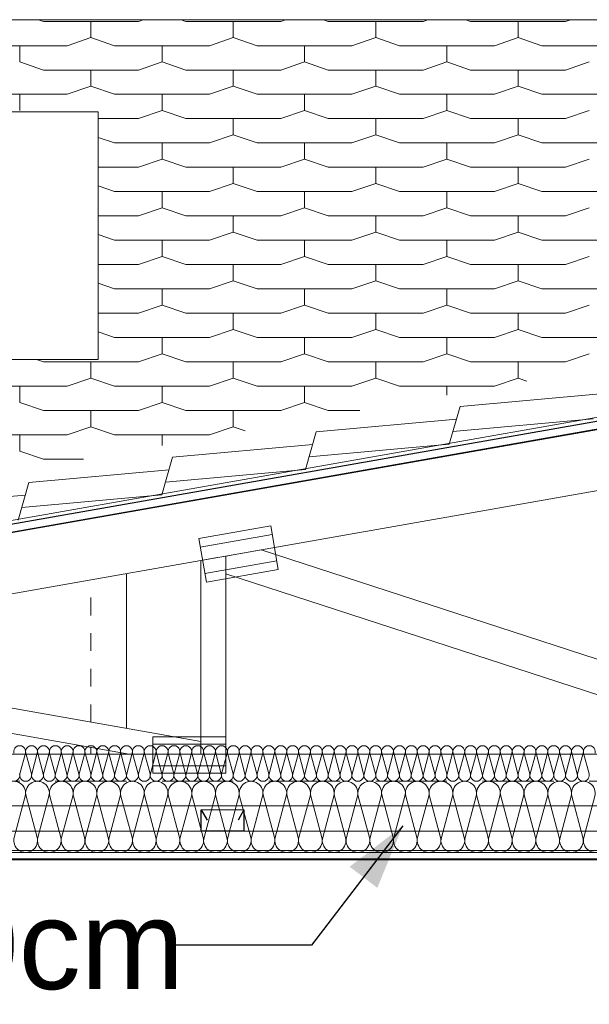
# Model space of a CAD drawing. Header units: centimetres. Extents: x -43488 to -10641, y 2063 to 22960.
# Tile 48 of 72: x -37207 to -37047, y 8643 to 8919. Entities that reach past the tile are written whole.
import ezdxf

# ---------------------------------------------------------------- set-up
doc = ezdxf.new("R2010")
doc.units = ezdxf.units.CM
doc.header["$MEASUREMENT"] = 0
doc.linetypes.add('!przerywana gęsta', pattern=[10, 5, -5])
doc.linetypes.add('Przerywana drobna', pattern=[30, 20, -10])
for name, color, linetype, lineweight, true_color in [('!kratownica_Nr_pióra__6', 7, 'Continuous', 18, 0x3fa3ff), ('@Dachy_Nr_pióra__8', 7, 'Continuous', 13, 0x42bda7), ('_wyposazenie_Nr_pióra__6', 7, 'Continuous', 18, 0x3fa3ff), ('Dachy_Nr_pióra__6', 7, 'Continuous', 18, 0x3fa3ff), ('Meble i wyposażenie_Nr_pióra__94', 7, 'Continuous', 18, 0x9f9f9f), ('Ściany zewnętrzne_Nr_pióra__2', 7, 'Continuous', 40, 0x61c100), ('Ściany zewnętrzne_Nr_pióra__4', 7, 'Continuous', 25, 0x31fd59), ('Ściany zewnętrzne_Nr_pióra__5', 7, 'Continuous', 20, 0xfc3c2c), ('Ściany zewnętrzne_Nr_pióra__6', 7, 'Continuous', 18, 0x3fa3ff)]:
    doc.layers.add(name, color=color, linetype=linetype, lineweight=lineweight, true_color=true_color)
doc.layers.add('Ściany zewnętrzne_Nr_pióra__10', color=1, linetype='Continuous', lineweight=0)
doc.styles.add('STYL_AUTOMATYCZNY_1', font='txt')
doc.linetypes.add('izolacja 1_50', pattern='A,0,[1,Janisz._Ochraniew_DACH i KLIMA_V21.Shx,S=0.31746,R=0,X=0,Y=0],-40,0', length=40)
doc.dimstyles.new('STYL_AUTOMATYCZNY__9', dxfattribs={"dimtxt": 0.18, "dimasz": 18.24, "dimexe": 0.18, "dimexo": 0.0625, "dimgap": 0, "dimtad": 0, "dimtih": 1, "dimtoh": 1, "dimdec": 4, "dimzin": 0, "dimdsep": 46, "dimcen": 0.09, "dimadec": 0, "dimazin": 0, "dimtfac": 1, "dimtdec": 4, "dimtmove": 0, "dimatfit": 3, "dimldrblk": 'ARROWHEAD_5', "dimfxl": 1, "dimtolj": 1, "dimtzin": 0, "dimarcsym": 0})

# ---------------------------------------------------------------- blocks, each defined once
blk = doc.blocks.new('ARROWHEAD_5')
at = {"linetype": 'Continuous', "lineweight": 0}
blk.add_hatch(color=0, dxfattribs=at).paths.add_polyline_path([(-1, 0.2679), (0, 0), (-1, -0.2679)])
at = {"color": 0, "linetype": 'Continuous', "lineweight": 0}
blk.add_line((0, 0), (-1, 0), dxfattribs=at)

msp = doc.modelspace()

# ---------------------------------------------------------------- linework, layer by layer
at = {"layer": '!kratownica_Nr_pióra__6', "color": 161, "linetype": 'Continuous', "lineweight": 18, "true_color": 0x3fa3ff}
for p, q in [((-37136.21, 8777.15), (-37156.4, 8773.59)), ((-37134.06, 8764.94), (-37136.21, 8777.15)), ((-37156.4, 8773.59), (-37154.25, 8761.38)), ((-37135.78, 8774.71), (-37155.97, 8771.15)), ((-37154.68, 8763.82), (-37134.49, 8767.38)), ((-37154.25, 8761.38), (-37134.06, 8764.94)), ((-37148.81, 8717.85), (-37169.31, 8717.85)), ((-37169.31, 8717.85), (-37169.31, 8707.65)), ((-37148.81, 8707.65), (-37148.81, 8717.85)), ((-37148.81, 8715.81), (-37169.31, 8715.81)), ((-37169.31, 8709.69), (-37148.81, 8709.69)), ((-37169.31, 8707.65), (-37148.81, 8707.65))]:
    msp.add_line(p, q, dxfattribs=at)
for points in [[(-37562.53, 8712.98), (-37513.58, 8712.98), (-37464.63, 8712.98), (-36884.24, 8815.31), (-36885.71, 8823.69), (-36887.19, 8832.06)], [(-37138.85, 8770.42), (-37148.81, 8768.66), (-37148.81, 8763.67), (-36993.06, 8712.98), (-36977.71, 8712.98), (-36977.71, 8717.98)], [(-37148.81, 8768.66), (-37152.31, 8768.05), (-37155.81, 8767.43), (-37155.81, 8712.98), (-37152.31, 8712.98), (-37148.81, 8712.98)], [(-37300, 8742.01), (-37310.07, 8740.23), (-37310.07, 8736.68), (-37175.93, 8712.98), (-37155.81, 8712.98), (-37155.81, 8716.53)], [(-36887.55, 8698.48), (-36887.55, 8705.73), (-36887.55, 8712.98), (-37562.53, 8712.98), (-37576.71, 8710.48), (-37576.71, 8698.48)]]:
    msp.add_lwpolyline(points, close=True, dxfattribs=at)
at = {"layer": '@Dachy_Nr_pióra__8', "color": 135, "linetype": 'Continuous', "lineweight": 13, "true_color": 0x42bda7}
msp.add_line((-36787.94, 8849.73), (-37577.23, 8710.39), dxfattribs=at)
at = {"layer": 'Dachy_Nr_pióra__6', "color": 161, "linetype": 'Continuous', "lineweight": 18, "true_color": 0x3fa3ff}
for p, q in [((-36656.71, 8919.47), (-37399.21, 8919.47)), ((-37201.4, 8919.47), (-37200.04, 8919.01)), ((-37173.38, 8919.01), (-37172.02, 8919.47)), ((-37161.4, 8919.47), (-37160.04, 8919.01)), ((-37133.38, 8919.01), (-37132.02, 8919.47)), ((-37121.4, 8919.47), (-37120.04, 8919.01)), ((-37093.38, 8919.01), (-37092.02, 8919.47)), ((-37081.4, 8919.47), (-37080.04, 8919.01)), ((-37053.38, 8919.01), (-37052.02, 8919.47)), ((-37200.04, 8919.01), (-37173.38, 8919.01)), ((-37186.71, 8914.45), (-37186.71, 8919.01)), ((-37160.04, 8919.01), (-37133.38, 8919.01)), ((-37146.71, 8914.45), (-37146.71, 8919.01)), ((-37120.04, 8919.01), (-37093.38, 8919.01)), ((-37106.71, 8914.45), (-37106.71, 8919.01)), ((-37080.04, 8919.01), (-37053.38, 8919.01)), ((-37066.71, 8914.45), (-37066.71, 8919.01)), ((-37193.38, 8912.17), (-37186.71, 8914.45)), ((-37186.71, 8914.45), (-37180.04, 8912.17)), ((-37153.38, 8912.17), (-37146.71, 8914.45)), ((-37146.71, 8914.45), (-37140.04, 8912.17)), ((-37113.38, 8912.17), (-37106.71, 8914.45)), ((-37106.71, 8914.45), (-37100.04, 8912.17)), ((-37073.38, 8912.17), (-37066.71, 8914.45)), ((-37066.71, 8914.45), (-37060.04, 8912.17)), ((-37220.04, 8912.17), (-37193.38, 8912.17)), ((-37206.71, 8907.61), (-37206.71, 8912.17)), ((-37180.04, 8912.17), (-37153.38, 8912.17)), ((-37166.71, 8907.61), (-37166.71, 8912.17)), ((-37140.04, 8912.17), (-37113.38, 8912.17)), ((-37126.71, 8907.61), (-37126.71, 8912.17)), ((-37100.04, 8912.17), (-37073.38, 8912.17)), ((-37086.71, 8907.61), (-37086.71, 8912.17)), ((-37060.04, 8912.17), (-37033.38, 8912.17)), ((-37206.71, 8907.61), (-37200.04, 8905.33)), ((-37200.04, 8905.33), (-37173.38, 8905.33)), ((-37186.71, 8900.77), (-37186.71, 8905.33)), ((-37173.38, 8905.33), (-37166.71, 8907.61)), ((-37166.71, 8907.61), (-37160.04, 8905.33)), ((-37160.04, 8905.33), (-37133.38, 8905.33)), ((-37146.71, 8900.77), (-37146.71, 8905.33)), ((-37133.38, 8905.33), (-37126.71, 8907.61)), ((-37126.71, 8907.61), (-37120.04, 8905.33)), ((-37120.04, 8905.33), (-37093.38, 8905.33)), ((-37106.71, 8900.77), (-37106.71, 8905.33)), ((-37093.38, 8905.33), (-37086.71, 8907.61)), ((-37086.71, 8907.61), (-37080.04, 8905.33)), ((-37080.04, 8905.33), (-37053.38, 8905.33)), ((-37066.71, 8900.77), (-37066.71, 8905.33)), ((-37053.38, 8905.33), (-37046.71, 8907.61)), ((-37193.38, 8898.49), (-37186.71, 8900.77)), ((-37186.71, 8900.77), (-37180.04, 8898.49)), ((-37153.38, 8898.49), (-37146.71, 8900.77)), ((-37146.71, 8900.77), (-37140.04, 8898.49)), ((-37113.38, 8898.49), (-37106.71, 8900.77)), ((-37106.71, 8900.77), (-37100.04, 8898.49)), ((-37073.38, 8898.49), (-37066.71, 8900.77)), ((-37066.71, 8900.77), (-37060.04, 8898.49)), ((-37220.04, 8898.49), (-37193.38, 8898.49)), ((-37206.71, 8893.93), (-37206.71, 8898.49)), ((-37180.04, 8898.49), (-37153.38, 8898.49)), ((-37166.71, 8893.93), (-37166.71, 8898.49)), ((-37140.04, 8898.49), (-37113.38, 8898.49)), ((-37126.71, 8893.93), (-37126.71, 8898.49)), ((-37100.04, 8898.49), (-37073.38, 8898.49)), ((-37086.71, 8893.93), (-37086.71, 8898.49)), ((-37060.04, 8898.49), (-37033.38, 8898.49)), ((-37184.71, 8891.65), (-37173.38, 8891.65)), ((-37173.38, 8891.65), (-37166.71, 8893.93)), ((-37166.71, 8893.93), (-37160.04, 8891.65)), ((-37160.04, 8891.65), (-37133.38, 8891.65)), ((-37146.71, 8887.09), (-37146.71, 8891.65)), ((-37133.38, 8891.65), (-37126.71, 8893.93)), ((-37126.71, 8893.93), (-37120.04, 8891.65)), ((-37120.04, 8891.65), (-37093.38, 8891.65)), ((-37106.71, 8887.09), (-37106.71, 8891.65)), ((-37093.38, 8891.65), (-37086.71, 8893.93)), ((-37086.71, 8893.93), (-37080.04, 8891.65)), ((-37080.04, 8891.65), (-37053.38, 8891.65)), ((-37066.71, 8887.09), (-37066.71, 8891.65)), ((-37053.38, 8891.65), (-37046.71, 8893.93)), ((-37184.71, 8886.4), (-37180.04, 8884.81)), ((-37153.38, 8884.81), (-37146.71, 8887.09)), ((-37146.71, 8887.09), (-37140.04, 8884.81)), ((-37113.38, 8884.81), (-37106.71, 8887.09)), ((-37106.71, 8887.09), (-37100.04, 8884.81)), ((-37073.38, 8884.81), (-37066.71, 8887.09)), ((-37066.71, 8887.09), (-37060.04, 8884.81)), ((-37180.04, 8884.81), (-37153.38, 8884.81)), ((-37166.71, 8880.25), (-37166.71, 8884.81)), ((-37140.04, 8884.81), (-37113.38, 8884.81)), ((-37126.71, 8880.25), (-37126.71, 8884.81)), ((-37100.04, 8884.81), (-37073.38, 8884.81)), ((-37086.71, 8880.25), (-37086.71, 8884.81)), ((-37060.04, 8884.81), (-37033.38, 8884.81)), ((-37184.71, 8877.97), (-37173.38, 8877.97)), ((-37173.38, 8877.97), (-37166.71, 8880.25)), ((-37166.71, 8880.25), (-37160.04, 8877.97)), ((-37160.04, 8877.97), (-37133.38, 8877.97)), ((-37146.71, 8873.41), (-37146.71, 8877.97)), ((-37133.38, 8877.97), (-37126.71, 8880.25)), ((-37126.71, 8880.25), (-37120.04, 8877.97)), ((-37120.04, 8877.97), (-37093.38, 8877.97)), ((-37106.71, 8873.41), (-37106.71, 8877.97)), ((-37093.38, 8877.97), (-37086.71, 8880.25)), ((-37086.71, 8880.25), (-37080.04, 8877.97)), ((-37080.04, 8877.97), (-37053.38, 8877.97)), ((-37066.71, 8873.41), (-37066.71, 8877.97)), ((-37053.38, 8877.97), (-37046.71, 8880.25)), ((-37184.71, 8872.72), (-37180.04, 8871.13)), ((-37153.38, 8871.13), (-37146.71, 8873.41)), ((-37146.71, 8873.41), (-37140.04, 8871.13)), ((-37113.38, 8871.13), (-37106.71, 8873.41)), ((-37106.71, 8873.41), (-37100.04, 8871.13)), ((-37073.38, 8871.13), (-37066.71, 8873.41)), ((-37066.71, 8873.41), (-37060.04, 8871.13)), ((-37180.04, 8871.13), (-37153.38, 8871.13)), ((-37166.71, 8866.57), (-37166.71, 8871.13)), ((-37140.04, 8871.13), (-37113.38, 8871.13)), ((-37126.71, 8866.57), (-37126.71, 8871.13)), ((-37100.04, 8871.13), (-37073.38, 8871.13)), ((-37086.71, 8866.57), (-37086.71, 8871.13)), ((-37060.04, 8871.13), (-37033.38, 8871.13)), ((-37173.38, 8864.29), (-37166.71, 8866.57)), ((-37166.71, 8866.57), (-37160.04, 8864.29)), ((-37133.38, 8864.29), (-37126.71, 8866.57)), ((-37126.71, 8866.57), (-37120.04, 8864.29)), ((-37093.38, 8864.29), (-37086.71, 8866.57)), ((-37086.71, 8866.57), (-37080.04, 8864.29)), ((-37053.38, 8864.29), (-37046.71, 8866.57)), ((-37184.71, 8864.29), (-37173.38, 8864.29)), ((-37160.04, 8864.29), (-37133.38, 8864.29)), ((-37146.71, 8859.73), (-37146.71, 8864.29)), ((-37120.04, 8864.29), (-37093.38, 8864.29)), ((-37106.71, 8859.73), (-37106.71, 8864.29)), ((-37080.04, 8864.29), (-37053.38, 8864.29)), ((-37066.71, 8859.73), (-37066.71, 8864.29)), ((-37184.71, 8859.04), (-37180.04, 8857.45)), ((-37153.38, 8857.45), (-37146.71, 8859.73)), ((-37146.71, 8859.73), (-37140.04, 8857.45)), ((-37113.38, 8857.45), (-37106.71, 8859.73)), ((-37106.71, 8859.73), (-37100.04, 8857.45)), ((-37073.38, 8857.45), (-37066.71, 8859.73)), ((-37066.71, 8859.73), (-37060.04, 8857.45)), ((-37180.04, 8857.45), (-37153.38, 8857.45)), ((-37166.71, 8852.89), (-37166.71, 8857.45)), ((-37140.04, 8857.45), (-37113.38, 8857.45)), ((-37126.71, 8852.89), (-37126.71, 8857.45)), ((-37100.04, 8857.45), (-37073.38, 8857.45)), ((-37086.71, 8852.89), (-37086.71, 8857.45)), ((-37060.04, 8857.45), (-37033.38, 8857.45)), ((-37173.38, 8850.61), (-37166.71, 8852.89)), ((-37166.71, 8852.89), (-37160.04, 8850.61)), ((-37133.38, 8850.61), (-37126.71, 8852.89)), ((-37126.71, 8852.89), (-37120.04, 8850.61)), ((-37093.38, 8850.61), (-37086.71, 8852.89)), ((-37086.71, 8852.89), (-37080.04, 8850.61)), ((-37053.38, 8850.61), (-37046.71, 8852.89)), ((-37184.71, 8850.61), (-37173.38, 8850.61)), ((-37160.04, 8850.61), (-37133.38, 8850.61)), ((-37146.71, 8846.05), (-37146.71, 8850.61)), ((-37120.04, 8850.61), (-37093.38, 8850.61)), ((-37106.71, 8846.05), (-37106.71, 8850.61)), ((-37080.04, 8850.61), (-37053.38, 8850.61)), ((-37066.71, 8846.05), (-37066.71, 8850.61)), ((-37184.71, 8845.36), (-37180.04, 8843.77)), ((-37153.38, 8843.77), (-37146.71, 8846.05)), ((-37146.71, 8846.05), (-37140.04, 8843.77)), ((-37113.38, 8843.77), (-37106.71, 8846.05)), ((-37106.71, 8846.05), (-37100.04, 8843.77)), ((-37073.38, 8843.77), (-37066.71, 8846.05)), ((-37066.71, 8846.05), (-37060.04, 8843.77)), ((-37180.04, 8843.77), (-37153.38, 8843.77)), ((-37166.71, 8839.21), (-37166.71, 8843.77)), ((-37140.04, 8843.77), (-37113.38, 8843.77)), ((-37126.71, 8839.21), (-37126.71, 8843.77)), ((-37100.04, 8843.77), (-37073.38, 8843.77)), ((-37086.71, 8839.21), (-37086.71, 8843.77)), ((-37060.04, 8843.77), (-37033.38, 8843.77)), ((-37173.38, 8836.93), (-37166.71, 8839.21)), ((-37166.71, 8839.21), (-37160.04, 8836.93)), ((-37133.38, 8836.93), (-37126.71, 8839.21)), ((-37126.71, 8839.21), (-37120.04, 8836.93)), ((-37093.38, 8836.93), (-37086.71, 8839.21)), ((-37086.71, 8839.21), (-37080.04, 8836.93)), ((-37053.38, 8836.93), (-37046.71, 8839.21)), ((-37184.71, 8836.93), (-37173.38, 8836.93)), ((-37160.04, 8836.93), (-37133.38, 8836.93)), ((-37146.71, 8832.37), (-37146.71, 8836.93)), ((-37120.04, 8836.93), (-37093.38, 8836.93)), ((-37106.71, 8832.37), (-37106.71, 8836.93)), ((-37080.04, 8836.93), (-37053.38, 8836.93)), ((-37066.71, 8832.37), (-37066.71, 8836.93)), ((-37184.71, 8831.68), (-37180.04, 8830.09)), ((-37153.38, 8830.09), (-37146.71, 8832.37)), ((-37146.71, 8832.37), (-37140.04, 8830.09)), ((-37113.38, 8830.09), (-37106.71, 8832.37)), ((-37106.71, 8832.37), (-37100.04, 8830.09)), ((-37073.38, 8830.09), (-37066.71, 8832.37)), ((-37066.71, 8832.37), (-37060.04, 8830.09)), ((-37180.04, 8830.09), (-37153.38, 8830.09)), ((-37166.71, 8825.53), (-37166.71, 8830.09)), ((-37140.04, 8830.09), (-37113.38, 8830.09)), ((-37126.71, 8825.53), (-37126.71, 8830.09)), ((-37100.04, 8830.09), (-37073.38, 8830.09)), ((-37086.71, 8825.53), (-37086.71, 8830.09)), ((-37060.04, 8830.09), (-37033.38, 8830.09)), ((-37173.38, 8823.25), (-37166.71, 8825.53)), ((-37166.71, 8825.53), (-37160.04, 8823.25)), ((-37133.38, 8823.25), (-37126.71, 8825.53)), ((-37126.71, 8825.53), (-37120.04, 8823.25)), ((-37093.38, 8823.25), (-37086.71, 8825.53)), ((-37086.71, 8825.53), (-37080.04, 8823.25)), ((-37053.38, 8823.25), (-37046.71, 8825.53)), ((-37246.71, 8823.93), (-37184.71, 8823.93)), ((-37202.03, 8823.93), (-37200.04, 8823.25)), ((-37200.04, 8823.25), (-37173.38, 8823.25)), ((-37186.71, 8818.68), (-37186.71, 8823.25)), ((-37160.04, 8823.25), (-37133.38, 8823.25)), ((-37146.71, 8818.68), (-37146.71, 8823.25)), ((-37120.04, 8823.25), (-37093.38, 8823.25)), ((-37106.71, 8818.68), (-37106.71, 8823.25)), ((-37080.04, 8823.25), (-37053.38, 8823.25)), ((-37066.71, 8818.68), (-37066.71, 8823.25)), ((-37193.38, 8816.4), (-37186.71, 8818.68)), ((-37186.71, 8818.68), (-37180.04, 8816.4)), ((-37153.38, 8816.4), (-37146.71, 8818.68)), ((-37146.71, 8818.68), (-37140.04, 8816.4)), ((-37113.38, 8816.4), (-37106.71, 8818.68)), ((-37106.71, 8818.68), (-37100.04, 8816.4)), ((-37073.38, 8816.4), (-37066.71, 8818.68)), ((-37066.71, 8818.68), (-37064.24, 8817.84)), ((-37220.04, 8816.4), (-37193.38, 8816.4)), ((-37206.71, 8811.84), (-37206.71, 8816.4)), ((-37180.04, 8816.4), (-37153.38, 8816.4)), ((-37166.71, 8811.84), (-37166.71, 8816.4)), ((-37140.04, 8816.4), (-37113.38, 8816.4)), ((-37126.71, 8811.84), (-37126.71, 8816.4)), ((-37100.04, 8816.4), (-37073.38, 8816.4)), ((-37086.71, 8813.88), (-37086.71, 8816.4)), ((-37206.71, 8811.84), (-37200.04, 8809.56)), ((-37173.38, 8809.56), (-37166.71, 8811.84)), ((-37166.71, 8811.84), (-37160.04, 8809.56)), ((-37133.38, 8809.56), (-37126.71, 8811.84)), ((-37126.71, 8811.84), (-37120.04, 8809.56)), ((-37200.04, 8809.56), (-37173.38, 8809.56)), ((-37186.71, 8805), (-37186.71, 8809.56)), ((-37160.04, 8809.56), (-37133.38, 8809.56)), ((-37146.71, 8805), (-37146.71, 8809.56)), ((-37120.04, 8809.56), (-37111.18, 8809.56)), ((-37193.38, 8802.72), (-37186.71, 8805)), ((-37186.71, 8805), (-37180.04, 8802.72)), ((-37153.38, 8802.72), (-37146.71, 8805)), ((-37146.71, 8805), (-37143.42, 8803.88)), ((-37220.04, 8802.72), (-37193.38, 8802.72)), ((-37206.71, 8798.16), (-37206.71, 8802.72)), ((-37180.04, 8802.72), (-37153.38, 8802.72)), ((-37166.71, 8799.77), (-37166.71, 8802.72)), ((-37206.71, 8798.16), (-37200.04, 8795.88)), ((-37200.04, 8795.88), (-37188.77, 8795.88))]:
    msp.add_line(p, q, dxfattribs=at)
at = {"layer": 'Meble i wyposażenie_Nr_pióra__94', "color": 253, "linetype": 'Continuous', "lineweight": 18, "true_color": 0x9f9f9f}
for p, q in [((-37205.1, 8713.26), (-37206.65, 8707.46)), ((-37204.99, 8713.26), (-37203.43, 8707.46)), ((-37201.77, 8713.26), (-37203.32, 8707.46)), ((-37201.65, 8713.26), (-37200.1, 8707.46)), ((-37198.43, 8713.26), (-37199.99, 8707.46)), ((-37198.32, 8713.26), (-37196.77, 8707.46)), ((-37195.1, 8713.26), (-37196.65, 8707.46)), ((-37194.99, 8713.26), (-37193.43, 8707.46)), ((-37191.77, 8713.26), (-37193.32, 8707.46)), ((-37191.65, 8713.26), (-37190.1, 8707.46)), ((-37188.43, 8713.26), (-37189.99, 8707.46)), ((-37188.32, 8713.26), (-37186.77, 8707.46)), ((-37185.1, 8713.26), (-37186.65, 8707.46)), ((-37184.99, 8713.26), (-37183.43, 8707.46)), ((-37181.77, 8713.26), (-37183.32, 8707.46)), ((-37181.65, 8713.26), (-37180.1, 8707.46)), ((-37178.43, 8713.26), (-37179.99, 8707.46)), ((-37178.32, 8713.26), (-37176.77, 8707.46)), ((-37175.1, 8713.26), (-37176.65, 8707.46)), ((-37174.99, 8713.26), (-37173.43, 8707.46)), ((-37171.77, 8713.26), (-37173.32, 8707.46)), ((-37171.65, 8713.26), (-37170.1, 8707.46)), ((-37168.43, 8713.26), (-37169.99, 8707.46)), ((-37168.32, 8713.26), (-37166.77, 8707.46)), ((-37165.1, 8713.26), (-37166.65, 8707.46)), ((-37164.99, 8713.26), (-37163.43, 8707.46)), ((-37161.77, 8713.26), (-37163.32, 8707.46)), ((-37161.65, 8713.26), (-37160.1, 8707.46)), ((-37158.43, 8713.26), (-37159.99, 8707.46)), ((-37158.32, 8713.26), (-37156.77, 8707.46)), ((-37155.1, 8713.26), (-37156.65, 8707.46)), ((-37154.99, 8713.26), (-37153.43, 8707.46)), ((-37151.77, 8713.26), (-37153.32, 8707.46)), ((-37151.65, 8713.26), (-37150.1, 8707.46)), ((-37148.43, 8713.26), (-37149.99, 8707.46)), ((-37148.32, 8713.26), (-37146.77, 8707.46)), ((-37145.1, 8713.26), (-37146.65, 8707.46)), ((-37144.99, 8713.26), (-37143.43, 8707.46)), ((-37141.77, 8713.26), (-37143.32, 8707.46)), ((-37141.65, 8713.26), (-37140.1, 8707.46)), ((-37138.43, 8713.26), (-37139.99, 8707.46)), ((-37138.32, 8713.26), (-37136.77, 8707.46)), ((-37135.1, 8713.26), (-37136.65, 8707.46)), ((-37134.99, 8713.26), (-37133.43, 8707.46)), ((-37131.77, 8713.26), (-37133.32, 8707.46)), ((-37131.65, 8713.26), (-37130.1, 8707.46)), ((-37128.43, 8713.26), (-37129.99, 8707.46)), ((-37128.32, 8713.26), (-37126.77, 8707.46)), ((-37125.1, 8713.26), (-37126.65, 8707.46)), ((-37124.99, 8713.26), (-37123.43, 8707.46)), ((-37121.77, 8713.26), (-37123.32, 8707.46)), ((-37121.65, 8713.26), (-37120.1, 8707.46)), ((-37118.43, 8713.26), (-37119.99, 8707.46)), ((-37118.32, 8713.26), (-37116.77, 8707.46)), ((-37115.1, 8713.26), (-37116.65, 8707.46)), ((-37114.99, 8713.26), (-37113.43, 8707.46)), ((-37111.77, 8713.26), (-37113.32, 8707.46)), ((-37111.65, 8713.26), (-37110.1, 8707.46)), ((-37108.43, 8713.26), (-37109.99, 8707.46)), ((-37108.32, 8713.26), (-37106.77, 8707.46)), ((-37105.1, 8713.26), (-37106.65, 8707.46)), ((-37104.99, 8713.26), (-37103.43, 8707.46)), ((-37101.77, 8713.26), (-37103.32, 8707.46)), ((-37101.65, 8713.26), (-37100.1, 8707.46)), ((-37098.43, 8713.26), (-37099.99, 8707.46)), ((-37098.32, 8713.26), (-37096.77, 8707.46)), ((-37095.1, 8713.26), (-37096.65, 8707.46)), ((-37094.99, 8713.26), (-37093.43, 8707.46)), ((-37091.77, 8713.26), (-37093.32, 8707.46)), ((-37091.65, 8713.26), (-37090.1, 8707.46)), ((-37088.43, 8713.26), (-37089.99, 8707.46)), ((-37088.32, 8713.26), (-37086.77, 8707.46)), ((-37085.1, 8713.26), (-37086.65, 8707.46)), ((-37084.99, 8713.26), (-37083.43, 8707.46)), ((-37081.77, 8713.26), (-37083.32, 8707.46)), ((-37081.65, 8713.26), (-37080.1, 8707.46)), ((-37078.43, 8713.26), (-37079.99, 8707.46)), ((-37078.32, 8713.26), (-37076.77, 8707.46)), ((-37075.1, 8713.26), (-37076.65, 8707.46)), ((-37074.99, 8713.26), (-37073.43, 8707.46)), ((-37071.77, 8713.26), (-37073.32, 8707.46)), ((-37071.65, 8713.26), (-37070.1, 8707.46)), ((-37068.43, 8713.26), (-37069.99, 8707.46)), ((-37068.32, 8713.26), (-37066.77, 8707.46)), ((-37065.1, 8713.26), (-37066.65, 8707.46)), ((-37064.99, 8713.26), (-37063.43, 8707.46)), ((-37061.77, 8713.26), (-37063.32, 8707.46)), ((-37061.65, 8713.26), (-37060.1, 8707.46)), ((-37058.43, 8713.26), (-37059.99, 8707.46)), ((-37058.32, 8713.26), (-37056.77, 8707.46)), ((-37055.1, 8713.26), (-37056.65, 8707.46)), ((-37054.99, 8713.26), (-37053.43, 8707.46)), ((-37051.77, 8713.26), (-37053.32, 8707.46)), ((-37051.65, 8713.26), (-37050.1, 8707.46)), ((-37048.43, 8713.26), (-37049.99, 8707.46)), ((-37048.32, 8713.26), (-37046.77, 8707.46)), ((-37205.16, 8701.16), (-37208.26, 8689.55)), ((-37204.93, 8701.16), (-37201.82, 8689.55)), ((-37198.49, 8701.16), (-37201.6, 8689.55)), ((-37198.26, 8701.16), (-37195.16, 8689.55)), ((-37191.82, 8701.16), (-37194.93, 8689.55)), ((-37191.6, 8701.16), (-37188.49, 8689.55)), ((-37185.16, 8701.16), (-37188.26, 8689.55)), ((-37184.93, 8701.16), (-37181.82, 8689.55)), ((-37178.49, 8701.16), (-37181.6, 8689.55)), ((-37178.26, 8701.16), (-37175.16, 8689.55)), ((-37171.82, 8701.16), (-37174.93, 8689.55)), ((-37171.6, 8701.16), (-37168.49, 8689.55)), ((-37165.16, 8701.16), (-37168.26, 8689.55)), ((-37164.93, 8701.16), (-37161.82, 8689.55)), ((-37158.49, 8701.16), (-37161.6, 8689.55)), ((-37158.26, 8701.16), (-37155.16, 8689.55)), ((-37151.82, 8701.16), (-37154.93, 8689.55)), ((-37151.6, 8701.16), (-37148.49, 8689.55)), ((-37145.16, 8701.16), (-37148.26, 8689.55)), ((-37144.93, 8701.16), (-37141.82, 8689.55)), ((-37138.49, 8701.16), (-37141.6, 8689.55)), ((-37138.26, 8701.16), (-37135.16, 8689.55)), ((-37131.82, 8701.16), (-37134.93, 8689.55)), ((-37131.6, 8701.16), (-37128.49, 8689.55)), ((-37125.16, 8701.16), (-37128.26, 8689.55)), ((-37124.93, 8701.16), (-37121.82, 8689.55)), ((-37118.49, 8701.16), (-37121.6, 8689.55)), ((-37118.26, 8701.16), (-37115.16, 8689.55)), ((-37111.82, 8701.16), (-37114.93, 8689.55)), ((-37111.6, 8701.16), (-37108.49, 8689.55)), ((-37105.16, 8701.16), (-37108.26, 8689.55)), ((-37104.93, 8701.16), (-37101.82, 8689.55)), ((-37098.49, 8701.16), (-37101.6, 8689.55)), ((-37098.26, 8701.16), (-37095.16, 8689.55)), ((-37091.82, 8701.16), (-37094.93, 8689.55)), ((-37091.6, 8701.16), (-37088.49, 8689.55)), ((-37085.16, 8701.16), (-37088.26, 8689.55)), ((-37084.93, 8701.16), (-37081.82, 8689.55)), ((-37078.49, 8701.16), (-37081.6, 8689.55)), ((-37078.26, 8701.16), (-37075.16, 8689.55)), ((-37071.82, 8701.16), (-37074.93, 8689.55)), ((-37071.6, 8701.16), (-37068.49, 8689.55)), ((-37065.16, 8701.16), (-37068.26, 8689.55)), ((-37064.93, 8701.16), (-37061.82, 8689.55)), ((-37058.49, 8701.16), (-37061.6, 8689.55)), ((-37058.26, 8701.16), (-37055.16, 8689.55)), ((-37051.82, 8701.16), (-37054.93, 8689.55)), ((-37051.6, 8701.16), (-37048.49, 8689.55)), ((-37045.16, 8701.16), (-37048.26, 8689.55))]:
    msp.add_line(p, q, dxfattribs=at)
for centre, radius, start, end in [((-37206.71, 8713.69), 1.67, 345.0191, 194.9809), ((-37203.38, 8713.69), 1.67, 345.0191, 194.9809), ((-37200.04, 8713.69), 1.67, 345.0191, 194.9809), ((-37196.71, 8713.69), 1.67, 345.0191, 194.9809), ((-37193.38, 8713.69), 1.67, 345.0191, 194.9809), ((-37190.04, 8713.69), 1.67, 345.0191, 194.9809), ((-37186.71, 8713.69), 1.67, 345.0191, 194.9809), ((-37183.38, 8713.69), 1.67, 345.0191, 194.9809), ((-37180.04, 8713.69), 1.67, 345.0191, 194.9809), ((-37176.71, 8713.69), 1.67, 345.0191, 194.9809), ((-37173.38, 8713.69), 1.67, 345.0191, 194.9809), ((-37170.04, 8713.69), 1.67, 345.0191, 194.9809), ((-37166.71, 8713.69), 1.67, 345.0191, 194.9809), ((-37163.38, 8713.69), 1.67, 345.0191, 194.9809), ((-37160.04, 8713.69), 1.67, 345.0191, 194.9809), ((-37156.71, 8713.69), 1.67, 345.0191, 194.9809), ((-37153.38, 8713.69), 1.67, 345.0191, 194.9809), ((-37150.04, 8713.69), 1.67, 345.0191, 194.9809), ((-37146.71, 8713.69), 1.67, 345.0191, 194.9809), ((-37143.38, 8713.69), 1.67, 345.0191, 194.9809), ((-37140.04, 8713.69), 1.67, 345.0191, 194.9809), ((-37136.71, 8713.69), 1.67, 345.0191, 194.9809), ((-37133.38, 8713.69), 1.67, 345.0191, 194.9809), ((-37130.04, 8713.69), 1.67, 345.0191, 194.9809), ((-37126.71, 8713.69), 1.67, 345.0191, 194.9809), ((-37123.38, 8713.69), 1.67, 345.0191, 194.9809), ((-37120.04, 8713.69), 1.67, 345.0191, 194.9809), ((-37116.71, 8713.69), 1.67, 345.0191, 194.9809), ((-37113.38, 8713.69), 1.67, 345.0191, 194.9809), ((-37110.04, 8713.69), 1.67, 345.0191, 194.9809), ((-37106.71, 8713.69), 1.67, 345.0191, 194.9809), ((-37103.38, 8713.69), 1.67, 345.0191, 194.9809), ((-37100.04, 8713.69), 1.67, 345.0191, 194.9809), ((-37096.71, 8713.69), 1.67, 345.0191, 194.9809), ((-37093.38, 8713.69), 1.67, 345.0191, 194.9809), ((-37090.04, 8713.69), 1.67, 345.0191, 194.9809), ((-37086.71, 8713.69), 1.67, 345.0191, 194.9809), ((-37083.38, 8713.69), 1.67, 345.0191, 194.9809), ((-37080.04, 8713.69), 1.67, 345.0191, 194.9809), ((-37076.71, 8713.69), 1.67, 345.0191, 194.9809), ((-37073.38, 8713.69), 1.67, 345.0191, 194.9809), ((-37070.04, 8713.69), 1.67, 345.0191, 194.9809), ((-37066.71, 8713.69), 1.67, 345.0191, 194.9809), ((-37063.38, 8713.69), 1.67, 345.0191, 194.9809), ((-37060.04, 8713.69), 1.67, 345.0191, 194.9809), ((-37056.71, 8713.69), 1.67, 345.0191, 194.9809), ((-37053.38, 8713.69), 1.67, 345.0191, 194.9809), ((-37050.04, 8713.69), 1.67, 345.0191, 194.9809), ((-37046.71, 8713.69), 1.67, 345.0191, 194.9809), ((-37208.38, 8707.03), 1.67, 165.0191, 14.9809), ((-37205.04, 8707.03), 1.67, 165.0191, 14.9809), ((-37201.71, 8707.03), 1.67, 165.0191, 14.9809), ((-37198.38, 8707.03), 1.67, 165.0191, 14.9809), ((-37195.04, 8707.03), 1.67, 165.0191, 14.9809), ((-37191.71, 8707.03), 1.67, 165.0191, 14.9809), ((-37188.38, 8707.03), 1.67, 165.0191, 14.9809), ((-37185.04, 8707.03), 1.67, 165.0191, 14.9809), ((-37181.71, 8707.03), 1.67, 165.0191, 14.9809), ((-37178.38, 8707.03), 1.67, 165.0191, 14.9809), ((-37175.04, 8707.03), 1.67, 165.0191, 14.9809), ((-37171.71, 8707.03), 1.67, 165.0191, 14.9809), ((-37168.38, 8707.03), 1.67, 165.0191, 14.9809), ((-37165.04, 8707.03), 1.67, 165.0191, 14.9809), ((-37161.71, 8707.03), 1.67, 165.0191, 14.9809), ((-37158.38, 8707.03), 1.67, 165.0191, 14.9809), ((-37155.04, 8707.03), 1.67, 165.0191, 14.9809), ((-37151.71, 8707.03), 1.67, 165.0191, 14.9809), ((-37148.38, 8707.03), 1.67, 165.0191, 14.9809), ((-37145.04, 8707.03), 1.67, 165.0191, 14.9809), ((-37141.71, 8707.03), 1.67, 165.0191, 14.9809), ((-37138.38, 8707.03), 1.67, 165.0191, 14.9809), ((-37135.04, 8707.03), 1.67, 165.0191, 14.9809), ((-37131.71, 8707.03), 1.67, 165.0191, 14.9809), ((-37128.38, 8707.03), 1.67, 165.0191, 14.9809), ((-37125.04, 8707.03), 1.67, 165.0191, 14.9809), ((-37121.71, 8707.03), 1.67, 165.0191, 14.9809), ((-37118.38, 8707.03), 1.67, 165.0191, 14.9809), ((-37115.04, 8707.03), 1.67, 165.0191, 14.9809), ((-37111.71, 8707.03), 1.67, 165.0191, 14.9809), ((-37108.38, 8707.03), 1.67, 165.0191, 14.9809), ((-37105.04, 8707.03), 1.67, 165.0191, 14.9809), ((-37101.71, 8707.03), 1.67, 165.0191, 14.9809), ((-37098.38, 8707.03), 1.67, 165.0191, 14.9809), ((-37095.04, 8707.03), 1.67, 165.0191, 14.9809), ((-37091.71, 8707.03), 1.67, 165.0191, 14.9809), ((-37088.38, 8707.03), 1.67, 165.0191, 14.9809), ((-37085.04, 8707.03), 1.67, 165.0191, 14.9809), ((-37081.71, 8707.03), 1.67, 165.0191, 14.9809), ((-37078.38, 8707.03), 1.67, 165.0191, 14.9809), ((-37075.04, 8707.03), 1.67, 165.0191, 14.9809), ((-37071.71, 8707.03), 1.67, 165.0191, 14.9809), ((-37068.38, 8707.03), 1.67, 165.0191, 14.9809), ((-37065.04, 8707.03), 1.67, 165.0191, 14.9809), ((-37061.71, 8707.03), 1.67, 165.0191, 14.9809), ((-37058.38, 8707.03), 1.67, 165.0191, 14.9809), ((-37055.04, 8707.03), 1.67, 165.0191, 14.9809), ((-37051.71, 8707.03), 1.67, 165.0191, 14.9809), ((-37048.38, 8707.03), 1.67, 165.0191, 14.9809), ((-37208.38, 8702.03), 3.33, 345.0191, 194.9809), ((-37201.71, 8702.03), 3.33, 345.0191, 194.9809), ((-37195.04, 8702.03), 3.33, 345.0191, 194.9809), ((-37188.38, 8702.03), 3.33, 345.0191, 194.9809), ((-37181.71, 8702.03), 3.33, 345.0191, 194.9809), ((-37175.04, 8702.03), 3.33, 345.0191, 194.9809), ((-37168.38, 8702.03), 3.33, 345.0191, 194.9809), ((-37161.71, 8702.03), 3.33, 345.0191, 194.9809), ((-37155.04, 8702.03), 3.33, 345.0191, 194.9809), ((-37148.38, 8702.03), 3.33, 345.0191, 194.9809), ((-37141.71, 8702.03), 3.33, 345.0191, 194.9809), ((-37135.04, 8702.03), 3.33, 345.0191, 194.9809), ((-37128.38, 8702.03), 3.33, 345.0191, 194.9809), ((-37121.71, 8702.03), 3.33, 345.0191, 194.9809), ((-37115.04, 8702.03), 3.33, 345.0191, 194.9809), ((-37108.38, 8702.03), 3.33, 345.0191, 194.9809), ((-37101.71, 8702.03), 3.33, 345.0191, 194.9809), ((-37095.04, 8702.03), 3.33, 345.0191, 194.9809), ((-37088.38, 8702.03), 3.33, 345.0191, 194.9809), ((-37081.71, 8702.03), 3.33, 345.0191, 194.9809), ((-37075.04, 8702.03), 3.33, 345.0191, 194.9809), ((-37068.38, 8702.03), 3.33, 345.0191, 194.9809), ((-37061.71, 8702.03), 3.33, 345.0191, 194.9809), ((-37055.04, 8702.03), 3.33, 345.0191, 194.9809), ((-37048.38, 8702.03), 3.33, 345.0191, 194.9809), ((-37205.04, 8688.69), 3.33, 165.0191, 14.9809), ((-37198.38, 8688.69), 3.33, 165.0191, 14.9809), ((-37191.71, 8688.69), 3.33, 165.0191, 14.9809), ((-37185.04, 8688.69), 3.33, 165.0191, 14.9809), ((-37178.38, 8688.69), 3.33, 165.0191, 14.9809), ((-37171.71, 8688.69), 3.33, 165.0191, 14.9809), ((-37165.04, 8688.69), 3.33, 165.0191, 14.9809), ((-37158.38, 8688.69), 3.33, 165.0191, 14.9809), ((-37151.71, 8688.69), 3.33, 165.0191, 14.9809), ((-37145.04, 8688.69), 3.33, 165.0191, 14.9809), ((-37138.38, 8688.69), 3.33, 165.0191, 14.9809), ((-37131.71, 8688.69), 3.33, 165.0191, 14.9809), ((-37125.04, 8688.69), 3.33, 165.0191, 14.9809), ((-37118.38, 8688.69), 3.33, 165.0191, 14.9809), ((-37111.71, 8688.69), 3.33, 165.0191, 14.9809), ((-37105.04, 8688.69), 3.33, 165.0191, 14.9809), ((-37098.38, 8688.69), 3.33, 165.0191, 14.9809), ((-37091.71, 8688.69), 3.33, 165.0191, 14.9809), ((-37085.04, 8688.69), 3.33, 165.0191, 14.9809), ((-37078.38, 8688.69), 3.33, 165.0191, 14.9809), ((-37071.71, 8688.69), 3.33, 165.0191, 14.9809), ((-37065.04, 8688.69), 3.33, 165.0191, 14.9809), ((-37058.38, 8688.69), 3.33, 165.0191, 14.9809), ((-37051.71, 8688.69), 3.33, 165.0191, 14.9809), ((-37045.04, 8688.69), 3.33, 165.0191, 14.9809)]:
    msp.add_arc(centre, radius, start, end, dxfattribs=at)
at = {"layer": 'Ściany zewnętrzne_Nr_pióra__10', "color": 1, "linetype": 'izolacja 1_50', "lineweight": 0}
for p, q in [((-37577.87, 8713.62), (-36670.13, 8873.67)), ((-37436.71, 8685.86), (-36864.19, 8685.86))]:
    msp.add_line(p, q, dxfattribs=at)
at = {"layer": 'Ściany zewnętrzne_Nr_pióra__2', "color": 72, "linetype": 'Continuous', "lineweight": 40, "true_color": 0x61c100}
msp.add_line((-36861.71, 8683.36), (-37436.64, 8683.36), dxfattribs=at)
at = {"layer": 'Ściany zewnętrzne_Nr_pióra__4', "color": 100, "linetype": 'Continuous', "lineweight": 25, "true_color": 0x31fd59}
for p, q in [((-36669.59, 8872.66), (-37577.61, 8712.56)), ((-37577.23, 8710.39), (-36669.21, 8870.49)), ((-37155.71, 8691.36), (-37155.71, 8697.36)), ((-37155.71, 8697.36), (-37154.07, 8694.44)), ((-37143.71, 8697.36), (-37145.35, 8694.44)), ((-37143.71, 8697.36), (-37143.71, 8691.36)), ((-37143.71, 8691.36), (-37155.71, 8691.36))]:
    msp.add_line(p, q, dxfattribs=at)
at = {"layer": 'Ściany zewnętrzne_Nr_pióra__5', "color": 20, "linetype": 'Continuous', "lineweight": 20, "true_color": 0xfc3c2c}
for p, q in [((-37043.64, 8814.33), (-37083.01, 8810.73)), ((-37086.03, 8800.15), (-37083.01, 8810.73)), ((-37084.02, 8807.2), (-37123.39, 8803.6)), ((-37045.65, 8807.28), (-37085.02, 8803.68)), ((-37126.4, 8793.02), (-37123.39, 8803.6)), ((-37124.39, 8800.07), (-37163.76, 8796.47)), ((-37086.03, 8800.15), (-37125.4, 8796.55)), ((-37166.78, 8785.89), (-37163.76, 8796.47)), ((-37164.77, 8792.95), (-37204.14, 8789.34)), ((-37126.4, 8793.02), (-37165.77, 8789.42)), ((-37207.15, 8778.77), (-37204.14, 8789.34)), ((-37205.14, 8785.82), (-37244.51, 8782.22)), ((-37166.78, 8785.89), (-37206.15, 8782.29))]:
    msp.add_line(p, q, dxfattribs=at)
at = {"layer": 'Ściany zewnętrzne_Nr_pióra__6', "color": 161, "linetype": 'Continuous', "lineweight": 18, "true_color": 0x3fa3ff}
for p, q in [((-37246.71, 8893.58), (-37184.71, 8893.58)), ((-37184.71, 8893.58), (-37184.71, 8823.93)), ((-37176.71, 8720.23), (-37176.71, 8763.75)), ((-37176.71, 8712.98), (-37176.71, 8713.12)), ((-37143.71, 8697.36), (-37155.71, 8697.36)), ((-37436.71, 8691.36), (-36861.71, 8691.36)), ((-37436.71, 8685.36), (-36861.71, 8685.36)), ((-37436.71, 8683.36), (-36861.71, 8683.36))]:
    msp.add_line(p, q, dxfattribs=at)
at = {"layer": 'Ściany zewnętrzne_Nr_pióra__6', "color": 161, "linetype": '!przerywana gęsta', "lineweight": 18, "true_color": 0x3fa3ff}
for p, q in [((-37186.71, 8721.99), (-37186.71, 8761.98)), ((-37186.71, 8712.98), (-37186.71, 8714.88))]:
    msp.add_line(p, q, dxfattribs=at)
at = {"layer": 'Ściany zewnętrzne_Nr_pióra__6', "color": 161, "linetype": 'Przerywana drobna', "lineweight": 18, "true_color": 0x3fa3ff}
msp.add_line((-36876.71, 8705.36), (-37421.71, 8705.36), dxfattribs=at)

# ---------------------------------------------------------------- texts
at = {"layer": '_wyposazenie_Nr_pióra__6', "color": 161, "linetype": 'Continuous', "lineweight": 18, "true_color": 0x3fa3ff, "insert": (-37422.47, 8659.25), "char_height": 25, "attachment_point": 4, "style": 'STYL_AUTOMATYCZNY_1'}
msp.add_mtext('\\A1;{\\pql;\\fArial|b0|i0|c238|p38;wełna min. 20cm}', dxfattribs=at)

# ---------------------------------------------------------------- leaders
at = {"layer": '_wyposazenie_Nr_pióra__6', "color": 161, "linetype": 'Continuous', "lineweight": 18, "true_color": 0x3fa3ff, "annotation_type": 0, "has_hookline": 1, "hookline_direction": 1, "text_width": 259.5}
msp.add_leader([(-37099.06, 8692.86), (-37124.76, 8659.25), (-37162.97, 8659.25)], dimstyle='STYL_AUTOMATYCZNY__9', dxfattribs=at)

doc.saveas('drawing.dxf')
